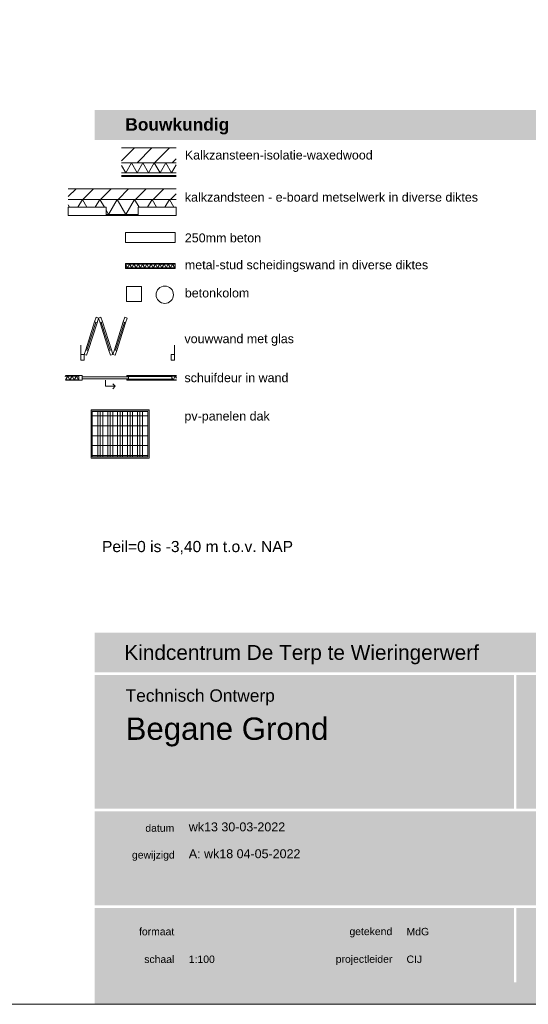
# Model space of a CAD drawing. Header units: millimetres. Extents: x 10 to 584, y 10 to 831.
# Tile 27 of 79: x 379 to 481, y 10 to 209. Entities that reach past the tile are written whole.
import ezdxf
from ezdxf.xclip import XClip

# ---------------------------------------------------------------- set-up
doc = ezdxf.new("R2010")
doc.units = ezdxf.units.MM
doc.header["$MEASUREMENT"] = 0
doc.header["$XCLIPFRAME"] = 0
for name, color, linetype in [('0 2D arcering', 7, 'Continuous'), ('21 Buitenwanden', 7, 'Continuous'), ('21 Buitenwanden Doorsnede-arcering', 7, 'Continuous'), ('21 Buitenwanden Laagscheidingslijnen', 7, 'Continuous'), ('22 NC Binnenwanden', 7, 'Continuous'), ('22 NC Binnenwanden Doorsnede-arcering', 7, 'Continuous'), ('22 NC Binnenwanden Laagscheidingslijnen', 7, 'Continuous'), ('27 Daken', 7, 'Continuous'), ('28 Draagconstructies', 7, 'Continuous'), ('Info -  SO_VO 2D arcering', 7, 'Continuous'), ('Info Algemeen', 7, 'Continuous')]:
    doc.layers.add(name, color=color, linetype=linetype)
doc.styles.add('GENERATED_STYLE_1', font='txt')
doc.styles.add('GENERATED_STYLE_2', font='txt')
pattern_1 = [(45, (391.6679, -53.8977), (-1.767767, 1.767767), [])]
pattern_2 = [(270, (36.995, -343.634), (2, 0), [])]
pattern_3 = [(270, (56.3893, -321.0728), (2, 0), [])]

# ---------------------------------------------------------------- blocks, each defined once
blk = doc.blocks.new('Drawing_1_1', base_point=(394, 0))
at = {"layer": '0 2D arcering', "linetype": 'Continuous', "lineweight": 0, "true_color": 0xe9ebeb}
for points in [[(394, 84.96), (394, 76.96), (538.56, 76.96), (538.56, 84.96)], [(394, 76.46), (394, 49.45), (478.56, 49.45), (478.56, 76.46)], [(479.06, 76.46), (479.06, 49.45), (538.56, 49.45), (538.56, 76.46)], [(394, 48.95), (394, 29.95), (538.56, 29.95), (538.56, 48.95)], [(394, 29.45), (394, 14.45), (478.56, 14.45), (478.56, 29.45)], [(479.06, 29.45), (479.06, 14.45), (538.56, 14.45), (538.56, 29.45)]]:
    blk.add_hatch(color=254, dxfattribs=at).paths.add_polyline_path(points)
at = {"layer": '0 2D arcering', "linetype": 'Continuous', "lineweight": 0, "true_color": 0xd9db00}
h = blk.add_hatch(color=52, dxfattribs=at)
h.paths.add_polyline_path([(584, 14.45), (394, 14.45), (394, 10), (584, 10)])
h.paths.add_polyline_path([(548.03, 11.58), (547.84, 11.58), (548.34, 12.94), (548.54, 12.94), (549.05, 11.58), (548.85, 11.58), (548.71, 11.99), (548.17, 11.99)], flags=0)
h.paths.add_polyline_path([(549.38, 11.58), (549.19, 11.58), (549.19, 12.94), (549.72, 12.94), (549.8, 12.94), (549.86, 12.93), (549.91, 12.93), (549.97, 12.91), (550.02, 12.89), (550.07, 12.85), (550.11, 12.81), (550.15, 12.76), (550.17, 12.7), (550.19, 12.63), (550.19, 12.56), (550.19, 12.49), (550.17, 12.43), (550.15, 12.37), (550.11, 12.33), (550.06, 12.28), (550.01, 12.25), (550.07, 12.22), (550.12, 12.18), (550.14, 12.13), (550.15, 12.07), (550.16, 12), (550.18, 11.78), (550.18, 11.71), (550.19, 11.67), (550.21, 11.64), (550.24, 11.62), (550.24, 11.58), (550.02, 11.58), (550.01, 11.62), (550, 11.68), (549.99, 11.76), (549.98, 11.94), (549.97, 12.02), (549.95, 12.08), (549.92, 12.12), (549.87, 12.14), (549.79, 12.16), (549.68, 12.16), (549.38, 12.16)], flags=0)
h.paths.add_polyline_path([(550.39, 12.28), (550.4, 12.43), (550.44, 12.56), (550.49, 12.68), (550.56, 12.79), (550.66, 12.87), (550.76, 12.93), (550.89, 12.96), (551.02, 12.97), (551.13, 12.97), (551.23, 12.94), (551.32, 12.91), (551.4, 12.85), (551.47, 12.79), (551.52, 12.71), (551.55, 12.63), (551.57, 12.53), (551.39, 12.53), (551.37, 12.61), (551.32, 12.68), (551.27, 12.74), (551.2, 12.78), (551.11, 12.8), (551.02, 12.81), (550.92, 12.8), (550.83, 12.77), (550.76, 12.73), (550.7, 12.66), (550.65, 12.58), (550.61, 12.49), (550.59, 12.38), (550.58, 12.26), (550.59, 12.14), (550.61, 12.03), (550.65, 11.94), (550.7, 11.86), (550.76, 11.79), (550.84, 11.74), (550.92, 11.72), (551.01, 11.71), (551.12, 11.72), (551.21, 11.75), (551.29, 11.81), (551.35, 11.89), (551.39, 11.98), (551.4, 12.08), (551.58, 12.08), (551.57, 11.97), (551.53, 11.86), (551.48, 11.77), (551.41, 11.69), (551.33, 11.63), (551.23, 11.58), (551.12, 11.55), (551.01, 11.54), (550.87, 11.55), (550.75, 11.59), (550.65, 11.65), (550.56, 11.74), (550.5, 11.82), (550.45, 11.92), (550.42, 12.03), (550.4, 12.15)], flags=0)
h.paths.add_polyline_path([(551.8, 12.94), (551.98, 12.94), (551.98, 12.38), (552.69, 12.38), (552.69, 12.94), (552.87, 12.94), (552.87, 11.58), (552.69, 11.58), (552.69, 12.22), (551.98, 12.22), (551.98, 11.58), (551.8, 11.58)], flags=0)
h.paths.add_polyline_path([(553.16, 11.58), (553.16, 12.94), (553.34, 12.94), (553.34, 11.58)], flags=0)
h.paths.add_polyline_path([(553.52, 12.94), (554.56, 12.94), (554.56, 12.77), (554.13, 12.77), (554.13, 11.58), (553.95, 11.58), (553.95, 12.77), (553.52, 12.77)], flags=0)
h.paths.add_polyline_path([(554.73, 11.58), (554.73, 12.94), (555.7, 12.94), (555.7, 12.77), (554.91, 12.77), (554.91, 12.36), (555.64, 12.36), (555.64, 12.2), (554.91, 12.2), (554.91, 11.75), (555.71, 11.75), (555.71, 11.58)], flags=0)
h.paths.add_polyline_path([(555.88, 12.28), (555.89, 12.43), (555.92, 12.56), (555.97, 12.68), (556.05, 12.79), (556.14, 12.87), (556.25, 12.93), (556.37, 12.96), (556.51, 12.97), (556.62, 12.97), (556.72, 12.94), (556.81, 12.91), (556.88, 12.85), (556.95, 12.79), (557, 12.71), (557.04, 12.63), (557.05, 12.53), (556.87, 12.53), (556.85, 12.61), (556.81, 12.68), (556.75, 12.74), (556.68, 12.78), (556.6, 12.8), (556.5, 12.81), (556.4, 12.8), (556.32, 12.77), (556.24, 12.73), (556.18, 12.66), (556.13, 12.58), (556.09, 12.49), (556.07, 12.38), (556.07, 12.26), (556.07, 12.14), (556.1, 12.03), (556.13, 11.94), (556.18, 11.86), (556.25, 11.79), (556.32, 11.74), (556.41, 11.72), (556.5, 11.71), (556.6, 11.72), (556.69, 11.75), (556.77, 11.81), (556.83, 11.89), (556.87, 11.98), (556.89, 12.08), (557.06, 12.08), (557.05, 11.97), (557.02, 11.86), (556.96, 11.77), (556.89, 11.69), (556.81, 11.63), (556.71, 11.58), (556.61, 11.55), (556.49, 11.54), (556.35, 11.55), (556.23, 11.59), (556.13, 11.65), (556.04, 11.74), (555.98, 11.82), (555.94, 11.92), (555.9, 12.03), (555.88, 12.15)], flags=0)
h.paths.add_polyline_path([(557.15, 12.94), (558.19, 12.94), (558.19, 12.77), (557.77, 12.77), (557.77, 11.58), (557.58, 11.58), (557.58, 12.77), (557.15, 12.77)], flags=0)
h.paths.add_polyline_path([(558.36, 12.94), (559.33, 12.94), (559.33, 12.77), (558.55, 12.77), (558.55, 12.36), (559.27, 12.36), (559.27, 12.2), (558.55, 12.2), (558.55, 11.75), (559.35, 11.75), (559.35, 11.58), (558.36, 11.58)], flags=0)
h.paths.add_polyline_path([(559.57, 12.94), (559.77, 12.94), (560.4, 11.95), (560.42, 11.92), (560.44, 11.89), (560.47, 11.84), (560.47, 12.94), (560.64, 12.94), (560.64, 11.58), (560.44, 11.58), (559.79, 12.58), (559.77, 12.63), (559.74, 12.68), (559.74, 11.58), (559.57, 11.58)], flags=0)
h.paths.add_polyline_path([(561.29, 11.58), (561.8, 12.94), (562, 12.94), (562.51, 11.58), (562.31, 11.58), (562.16, 11.99), (561.63, 11.99), (561.48, 11.58)], flags=0)
h.paths.add_polyline_path([(563.16, 11.58), (562.65, 11.58), (562.65, 12.94), (563.17, 12.94), (563.3, 12.93), (563.42, 12.89), (563.52, 12.84), (563.6, 12.77), (563.67, 12.67), (563.72, 12.56), (563.74, 12.43), (563.75, 12.28), (563.74, 12.12), (563.71, 11.98), (563.67, 11.87), (563.6, 11.76), (563.51, 11.68), (563.41, 11.63), (563.29, 11.59)], flags=0)
h.paths.add_polyline_path([(564.32, 11.58), (563.84, 12.94), (564.03, 12.94), (564.42, 11.8), (564.8, 12.94), (564.99, 12.94), (564.51, 11.58)], flags=0)
h.paths.add_polyline_path([(565.33, 11.58), (565.15, 11.58), (565.15, 12.94), (565.33, 12.94)], flags=0)
h.paths.add_polyline_path([(565.57, 12.03), (565.75, 12.03), (565.76, 11.94), (565.79, 11.86), (565.85, 11.79), (565.92, 11.74), (566, 11.71), (566.1, 11.7), (566.2, 11.71), (566.28, 11.73), (566.35, 11.77), (566.4, 11.82), (566.43, 11.88), (566.44, 11.95), (566.42, 12.03), (566.35, 12.09), (566.25, 12.14), (566.1, 12.19), (566.07, 12.2), (565.94, 12.23), (565.84, 12.27), (565.76, 12.3), (565.7, 12.34), (565.65, 12.4), (565.62, 12.48), (565.61, 12.57), (565.62, 12.66), (565.65, 12.73), (565.69, 12.8), (565.75, 12.86), (565.82, 12.91), (565.9, 12.95), (565.99, 12.97), (566.1, 12.97), (566.21, 12.97), (566.3, 12.94), (566.38, 12.91), (566.45, 12.86), (566.51, 12.79), (566.55, 12.72), (566.57, 12.64), (566.58, 12.54), (566.41, 12.54), (566.39, 12.62), (566.36, 12.69), (566.31, 12.75), (566.25, 12.79), (566.18, 12.81), (566.09, 12.82), (566, 12.81), (565.93, 12.79), (565.87, 12.76), (565.83, 12.72), (565.8, 12.66), (565.79, 12.6), (565.81, 12.53), (565.87, 12.47), (565.98, 12.41), (566.12, 12.37), (566.17, 12.36), (566.2, 12.35), (566.22, 12.35), (566.35, 12.31), (566.45, 12.27), (566.51, 12.23), (566.56, 12.18), (566.59, 12.12), (566.62, 12.05), (566.62, 11.97), (566.61, 11.88), (566.59, 11.8), (566.54, 11.72), (566.48, 11.66), (566.41, 11.61), (566.32, 11.57), (566.22, 11.55), (566.1, 11.54), (565.99, 11.55), (565.88, 11.58), (565.79, 11.61), (565.72, 11.67), (565.66, 11.74), (565.61, 11.82), (565.58, 11.92)], flags=0)
h.paths.add_polyline_path([(566.85, 12.94), (567.82, 12.94), (567.82, 12.77), (567.03, 12.77), (567.03, 12.36), (567.76, 12.36), (567.76, 12.2), (567.03, 12.2), (567.03, 11.75), (567.84, 11.75), (567.84, 11.58), (566.85, 11.58)], flags=0)
h.paths.add_polyline_path([(568.05, 12.94), (568.24, 12.94), (568.24, 12.09), (568.25, 11.98), (568.27, 11.88), (568.32, 11.81), (568.39, 11.76), (568.47, 11.73), (568.58, 11.72), (568.69, 11.73), (568.78, 11.76), (568.84, 11.81), (568.89, 11.88), (568.92, 11.98), (568.93, 12.09), (568.93, 12.94), (569.11, 12.94), (569.11, 12.09), (569.11, 11.97), (569.08, 11.86), (569.04, 11.76), (568.97, 11.68), (568.9, 11.62), (568.8, 11.58), (568.69, 11.55), (568.56, 11.54), (568.44, 11.55), (568.34, 11.58), (568.25, 11.62), (568.18, 11.68), (568.12, 11.76), (568.08, 11.85), (568.06, 11.97), (568.05, 12.09)], flags=0)
h.paths.add_polyline_path([(569.39, 12.94), (569.92, 12.94), (570, 12.94), (570.06, 12.93), (570.11, 12.93), (570.16, 12.91), (570.22, 12.89), (570.27, 12.85), (570.31, 12.81), (570.35, 12.76), (570.37, 12.7), (570.39, 12.63), (570.39, 12.56), (570.39, 12.49), (570.37, 12.43), (570.34, 12.37), (570.31, 12.33), (570.26, 12.28), (570.2, 12.25), (570.27, 12.22), (570.32, 12.18), (570.34, 12.13), (570.35, 12.07), (570.36, 12), (570.37, 11.78), (570.38, 11.71), (570.39, 11.67), (570.41, 11.64), (570.44, 11.62), (570.44, 11.58), (570.22, 11.58), (570.21, 11.62), (570.2, 11.68), (570.19, 11.76), (570.18, 11.94), (570.17, 12.02), (570.15, 12.08), (570.12, 12.12), (570.07, 12.14), (569.99, 12.16), (569.87, 12.16), (569.57, 12.16), (569.57, 11.58), (569.39, 11.58)], flags=0)
h.paths.add_polyline_path([(570.59, 12.03), (570.77, 12.03), (570.78, 11.94), (570.81, 11.86), (570.86, 11.79), (570.93, 11.74), (571.02, 11.71), (571.12, 11.7), (571.22, 11.71), (571.3, 11.73), (571.37, 11.77), (571.42, 11.82), (571.45, 11.88), (571.46, 11.95), (571.44, 12.03), (571.37, 12.09), (571.27, 12.14), (571.12, 12.19), (571.09, 12.2), (570.96, 12.23), (570.86, 12.27), (570.78, 12.3), (570.72, 12.34), (570.67, 12.4), (570.64, 12.48), (570.63, 12.57), (570.64, 12.66), (570.66, 12.73), (570.71, 12.8), (570.76, 12.86), (570.84, 12.91), (570.92, 12.95), (571.01, 12.97), (571.12, 12.97), (571.22, 12.97), (571.32, 12.94), (571.4, 12.91), (571.47, 12.86), (571.53, 12.79), (571.57, 12.72), (571.59, 12.64), (571.6, 12.54), (571.42, 12.54), (571.41, 12.62), (571.38, 12.69), (571.33, 12.75), (571.27, 12.79), (571.19, 12.81), (571.11, 12.82), (571.02, 12.81), (570.95, 12.79), (570.89, 12.76), (570.84, 12.72), (570.82, 12.66), (570.81, 12.6), (570.83, 12.53), (570.89, 12.47), (571, 12.41), (571.14, 12.37), (571.19, 12.36), (571.22, 12.35), (571.24, 12.35), (571.37, 12.31), (571.47, 12.27), (571.53, 12.23), (571.58, 12.18), (571.61, 12.12), (571.63, 12.05), (571.64, 11.97), (571.63, 11.88), (571.61, 11.8), (571.56, 11.72), (571.5, 11.66), (571.42, 11.61), (571.34, 11.57), (571.23, 11.55), (571.12, 11.54), (571, 11.55), (570.9, 11.58), (570.81, 11.61), (570.74, 11.67), (570.68, 11.74), (570.63, 11.82), (570.6, 11.92)], flags=0)
at = {"layer": 'Info -  SO_VO 2D arcering', "linetype": 'Continuous', "lineweight": 0, "true_color": 0xe9ebeb}
blk.add_hatch(color=254, dxfattribs=at).paths.add_polyline_path([(399.81, 57.02), (399.81, 49.9), (435.79, 49.9), (435.79, 57.02)])
at = {"layer": 'Info Algemeen', "color": 2, "linetype": 'Continuous', "lineweight": 0, "style": 'GENERATED_STYLE_1'}
for s, insert, char_height, attachment_point in [('\\A1;{\\pql;\\fArial|b0|i0|c0|p38;Kindcentrum De Terp te Wieringerwerf}', (400, 82.48), 3, 1), ('\\A1;{\\pql;\\fArial|b0|i0|c0|p38;Technisch Ontwerp}', (400.26, 71.91), 2.5, 4), ('\\A1;{\\pql;\\fArial|b0|i0|c0|p38;Begane Grond}', (400.26, 67.85), 4.5, 1), ('\\A1;{\\pql;\\fArial|b0|i0|c0|p38;datum}', (404.24, 44.78), 1.5, 7), ('\\A1;{\\pql;\\fArial|b0|i0|c0|p38; }', (413, 44.28), 1.5, 7), ('\\A1;{\\pql;\\fArial|b0|i0|c0|p38;gewijzigd}', (401.54, 38.95), 1.5, 7), ('\\A1;{\\pql;\\fArial|b0|i0|c0|p38;formaat}', (402.96, 23.91), 1.5, 7), ('\\A1;{\\pql;\\fArial|b0|i0|c0|p38;getekend}', (445.39, 23.5), 1.5, 7), ('\\A1;{\\pql;\\fArial|b0|i0|c0|p38;MdG}', (456.9, 23.9), 1.5, 7), ('\\A1;{\\pql;\\fArial|b0|i0|c0|p38;schaal}', (404.02, 18.32), 1.5, 7), ('\\A1;{\\pql;\\fArial|b0|i0|c0|p38;1:100}', (413, 18.32), 1.5, 7), ('\\A1;{\\pql;\\fArial|b0|i0|c0|p38;projectleider}', (442.63, 17.92), 1.5, 7), ('\\A1;{\\pql;\\fArial|b0|i0|c0|p38;CIJ}', (456.9, 18.32), 1.5, 7)]:
    blk.add_mtext(s, dxfattribs=dict(at, insert=insert, char_height=char_height, attachment_point=attachment_point))
blk = doc.blocks.new('*X577')
at = {"layer": '21 Buitenwanden Doorsnede-arcering', "color": 7, "linetype": 'Continuous', "lineweight": 0}
for p, q in [((400.27, 177.75), (399.44, 179.18)), ((400.27, 177.75), (401.42, 179.75)), ((402.58, 177.75), (401.42, 179.75)), ((402.58, 177.75), (403.73, 179.75)), ((404.89, 177.75), (403.73, 179.75)), ((404.89, 177.75), (406.04, 179.75)), ((407.2, 177.75), (406.04, 179.75)), ((407.2, 177.75), (408.35, 179.75)), ((409.51, 177.75), (408.35, 179.75)), ((409.51, 177.75), (410.43, 179.35))]:
    blk.add_line(p, q, dxfattribs=at)
blk = doc.blocks.new('*X578')
at = {"layer": '21 Buitenwanden Doorsnede-arcering', "color": 7, "linetype": 'Continuous', "lineweight": 0}
for p, q in [((388.95, 170.79), (388.68, 171.27)), ((390.63, 170.79), (391.55, 172.37)), ((392.46, 170.79), (391.55, 172.37)), ((394.15, 170.79), (395.06, 172.37)), ((395.97, 170.79), (395.06, 172.37)), ((396.81, 169.33), (398.57, 172.37)), ((400.32, 169.33), (398.57, 172.37)), ((400.32, 169.33), (402.08, 172.37)), ((402.99, 170.79), (402.08, 172.37)), ((404.68, 170.79), (405.59, 172.37)), ((406.5, 170.79), (405.59, 172.37)), ((408.19, 170.79), (409.1, 172.37)), ((410.01, 170.79), (409.1, 172.37)), ((396.81, 169.33), (396.32, 170.18))]:
    blk.add_line(p, q, dxfattribs=at)
blk = doc.blocks.new('*X579')
at = {"layer": '22 NC Binnenwanden Doorsnede-arcering', "color": 7, "linetype": 'Continuous', "lineweight": 0}
for q in [(388.04, 136.65), (388.17, 136.62)]:
    blk.add_line((388.1, 136.74), q, dxfattribs=at)
blk = doc.blocks.new('*X580')
at = {"layer": '22 NC Binnenwanden Doorsnede-arcering', "color": 7, "linetype": 'Continuous', "lineweight": 0}
for p, q in [((388.6, 136.74), (388.17, 135.99)), ((388.17, 135.99), (388.17, 135.99)), ((388.6, 136.74), (389.03, 135.99)), ((389.47, 136.74), (389.03, 135.99)), ((389.47, 136.74), (389.9, 135.99)), ((390.33, 136.74), (389.9, 135.99)), ((390.33, 136.74), (390.77, 135.99)), ((390.84, 136.12), (390.77, 135.99))]:
    blk.add_line(p, q, dxfattribs=at)
blk = doc.blocks.new('*X581')
at = {"layer": '22 NC Binnenwanden Doorsnede-arcering', "color": 7, "linetype": 'Continuous', "lineweight": 0}
for p, q in [((401.23, 136.12), (401.18, 136.03)), ((401.59, 136.74), (401.52, 136.62)), ((401.59, 136.74), (401.66, 136.62)), ((401.95, 136.12), (402.02, 135.99)), ((402.1, 136.12), (402.02, 135.99)), ((402.46, 136.74), (402.39, 136.62)), ((402.46, 136.74), (402.53, 136.62)), ((402.82, 136.12), (402.89, 135.99)), ((402.96, 136.12), (402.89, 135.99)), ((403.32, 136.74), (403.25, 136.62)), ((403.32, 136.74), (403.4, 136.62)), ((403.68, 136.12), (403.76, 135.99)), ((403.83, 136.12), (403.76, 135.99)), ((404.19, 136.74), (404.12, 136.62)), ((404.19, 136.74), (404.26, 136.62)), ((404.55, 136.12), (404.62, 135.99)), ((404.69, 136.12), (404.62, 135.99)), ((405.06, 136.74), (404.98, 136.62)), ((405.06, 136.74), (405.13, 136.62)), ((405.42, 136.12), (405.49, 135.99)), ((405.56, 136.12), (405.49, 135.99)), ((405.92, 136.74), (405.85, 136.62)), ((405.92, 136.74), (405.99, 136.62)), ((406.28, 136.12), (406.35, 135.99)), ((406.43, 136.12), (406.35, 135.99)), ((406.79, 136.74), (406.72, 136.62)), ((406.79, 136.74), (406.86, 136.62)), ((407.15, 136.12), (407.22, 135.99)), ((407.29, 136.12), (407.22, 135.99)), ((407.65, 136.74), (407.58, 136.62)), ((407.65, 136.74), (407.73, 136.62)), ((408.01, 136.12), (408.09, 135.99)), ((408.16, 136.12), (408.09, 135.99)), ((408.52, 136.74), (408.45, 136.62)), ((408.52, 136.74), (408.59, 136.62)), ((408.88, 136.12), (408.95, 135.99)), ((409.03, 136.12), (408.95, 135.99)), ((409.39, 136.74), (409.31, 136.62)), ((409.39, 136.74), (409.46, 136.62)), ((409.56, 136.44), (409.82, 135.99)), ((410.25, 136.74), (409.82, 135.99)), ((410.25, 136.74), (410.49, 136.33))]:
    blk.add_line(p, q, dxfattribs=at)
blk = doc.blocks.new('*X582')
at = {"layer": '22 NC Binnenwanden Doorsnede-arcering', "color": 7, "linetype": 'Continuous', "lineweight": 0}
for q in [(407.44, 159.21), (407.56, 159.18)]:
    blk.add_line((407.49, 159.3), q, dxfattribs=at)
blk = doc.blocks.new('*X583')
at = {"layer": '22 NC Binnenwanden Doorsnede-arcering', "color": 7, "linetype": 'Continuous', "lineweight": 0}
for p, q in [((400.24, 159.24), (400.63, 158.55)), ((401.07, 159.3), (400.63, 158.55)), ((401.07, 159.3), (401.5, 158.55)), ((401.93, 159.3), (401.5, 158.55)), ((401.93, 159.3), (402.37, 158.55)), ((402.8, 159.3), (402.37, 158.55)), ((402.8, 159.3), (403.23, 158.55)), ((403.67, 159.3), (403.23, 158.55)), ((403.67, 159.3), (404.1, 158.55)), ((404.53, 159.3), (404.1, 158.55)), ((404.53, 159.3), (404.96, 158.55)), ((405.4, 159.3), (404.96, 158.55)), ((405.4, 159.3), (405.83, 158.55)), ((406.26, 159.3), (405.83, 158.55)), ((406.26, 159.3), (406.7, 158.55)), ((407.13, 159.3), (406.7, 158.55)), ((407.13, 159.3), (407.56, 158.55)), ((408, 159.3), (407.56, 158.55)), ((408, 159.3), (408.43, 158.55)), ((408.86, 159.3), (408.43, 158.55)), ((408.86, 159.3), (409.29, 158.55)), ((409.73, 159.3), (409.29, 158.55)), ((409.73, 159.3), (410.16, 158.55)), ((410.24, 158.68), (410.16, 158.55))]:
    blk.add_line(p, q, dxfattribs=at)
blk = doc.blocks.new('Drawing_3_1', base_point=(391.67, -53.9))
at = {"layer": '0 2D arcering', "linetype": 'Continuous', "lineweight": 0, "true_color": 0xe9ebeb}
blk.add_hatch(color=254, dxfattribs=at).paths.add_polyline_path([(394, 190.37), (394, 184.37), (538.56, 184.37), (538.56, 190.37)])
at = {"layer": '21 Buitenwanden Doorsnede-arcering', "linetype": 'Continuous', "lineweight": 0, "true_color": 0x000000}
h = blk.add_hatch(dxfattribs=at)
h.set_pattern_fill('130_Kalkzandsteen_0001', color=18, style=0, pattern_type=2)
h.set_pattern_definition(pattern_1)
h.paths.add_polyline_path([(399.44, 179.75), (410.43, 179.75), (410.43, 182.75), (399.44, 182.75)])
h = blk.add_hatch(dxfattribs=at)
h.set_pattern_fill('310_Naaldhout__01__0001', color=18, style=0, pattern_type=2)
h.set_pattern_definition([(45, (391.6679, -53.8977), (-0.636396, 0.636396), [])])
h.paths.add_polyline_path([(399.44, 177.01), (410.43, 177.01), (410.43, 177.19), (399.44, 177.19)])
h = blk.add_hatch(dxfattribs=at)
h.set_pattern_fill('130_Kalkzandsteen_0001', color=18, style=0, pattern_type=2)
h.set_pattern_definition(pattern_1)
h.paths.add_polyline_path([(388.68, 174.51), (388.68, 172.37), (410.43, 172.37), (410.43, 174.51)])
h = blk.add_hatch(dxfattribs=at)
h.set_pattern_fill('145_Baksteen_0001', color=18, style=0, pattern_type=2)
h.set_pattern_definition([(45, (391.668, -53.898), (-4.5962, 4.5962), []), (45, (390.7486, -52.9785), (-4.5962, 4.5962), [])])
h.paths.add_polyline_path([(396.32, 169.33), (396.32, 169.13), (402.78, 169.13), (402.78, 169.33)])
at = {"layer": '22 NC Binnenwanden Doorsnede-arcering', "linetype": 'Continuous', "lineweight": 0, "true_color": 0x000000}
h = blk.add_hatch(dxfattribs=at)
h.set_pattern_fill('930_Lijnen_vert_200_0001', color=18, style=0, pattern_type=2)
h.set_pattern_definition(pattern_3)
h.paths.add_polyline_path([(400.24, 159.3), (410.24, 159.3), (410.24, 159.43), (400.24, 159.43)])
h = blk.add_hatch(dxfattribs=at)
h.set_pattern_fill('930_Lijnen_vert_200_0001', color=18, style=0, pattern_type=2)
h.set_pattern_definition(pattern_3)
h.paths.add_polyline_path([(400.24, 158.43), (410.24, 158.43), (410.24, 158.55), (400.24, 158.55)])
h = blk.add_hatch(dxfattribs=at)
h.set_pattern_fill('930_Lijnen_vert_200_0001', color=18, style=0, pattern_type=2)
h.set_pattern_definition(pattern_2)
h.paths.add_polyline_path([(388.17, 136.74), (390.84, 136.74), (390.84, 136.87), (388.17, 136.87)])
h = blk.add_hatch(dxfattribs=at)
h.set_pattern_fill('930_Lijnen_vert_200_0001', color=18, style=0, pattern_type=2)
h.set_pattern_definition(pattern_2)
h.paths.add_polyline_path([(388.17, 135.87), (390.84, 135.87), (390.84, 135.99), (388.17, 135.99)])
h = blk.add_hatch(dxfattribs=at)
h.set_pattern_fill('930_Lijnen_vert_200_0001', color=18, style=0, pattern_type=2)
h.set_pattern_definition(pattern_2)
h.paths.add_polyline_path([(401.18, 136.87), (401.18, 136.74), (410.49, 136.74), (410.49, 136.87)])
h = blk.add_hatch(dxfattribs=at)
h.set_pattern_fill('930_Lijnen_vert_200_0001', color=18, style=0, pattern_type=2)
h.set_pattern_definition(pattern_2)
h.paths.add_polyline_path([(410.49, 135.99), (401.18, 135.99), (401.18, 135.87), (410.49, 135.87)])
at = {"color": 2, "linetype": 'Continuous', "lineweight": 0}
for p, q in [((410.24, 159.43), (400.24, 159.43)), ((400.24, 159.43), (400.24, 158.43)), ((410.24, 158.43), (410.24, 159.43)), ((400.24, 158.43), (410.24, 158.43))]:
    blk.add_line(p, q, dxfattribs=at)
at = {"color": 1, "linetype": 'Continuous', "lineweight": 0}
for p, q in [((394.01, 147.64), (392.21, 142.03)), ((392.45, 141.96), (394.25, 147.56)), ((394.25, 147.56), (392.45, 141.96)), ((394.25, 147.56), (392.45, 141.96)), ((392.69, 141.88), (394.49, 147.49)), ((394.32, 148.59), (394.01, 147.64)), ((394.25, 147.56), (394.01, 147.64)), ((394.01, 147.64), (394.49, 147.49)), ((394.49, 147.49), (394.25, 147.56)), ((394.79, 148.44), (394.32, 148.59)), ((394.49, 147.49), (394.79, 148.44)), ((395.27, 148.59), (394.79, 148.44)), ((394.79, 148.44), (395.1, 147.49)), ((395.1, 147.49), (395.58, 147.64)), ((395.34, 147.56), (395.1, 147.49)), ((395.1, 147.49), (396.9, 141.88)), ((395.58, 147.64), (395.27, 148.59)), ((395.58, 147.64), (395.34, 147.56)), ((395.34, 147.56), (397.14, 141.96)), ((397.14, 141.96), (395.34, 147.56)), ((397.14, 141.96), (395.34, 147.56)), ((397.38, 142.03), (395.58, 147.64)), ((399.79, 147.64), (397.99, 142.03)), ((398.22, 141.96), (400.02, 147.56)), ((400.02, 147.56), (398.22, 141.96)), ((400.02, 147.56), (398.22, 141.96)), ((398.46, 141.88), (400.26, 147.49)), ((400.09, 148.59), (399.79, 147.64)), ((400.02, 147.56), (399.79, 147.64)), ((399.79, 147.64), (400.26, 147.49)), ((400.26, 147.49), (400.02, 147.56)), ((400.57, 148.44), (400.09, 148.59)), ((400.26, 147.49), (400.57, 148.44)), ((391.24, 142.82), (391.24, 142.94)), ((391.24, 142.22), (391.24, 142.82)), ((391.24, 142.07), (391.24, 142.22)), ((391.24, 141.08), (391.24, 142.07)), ((391.91, 141.08), (391.24, 141.08)), ((391.24, 141.08), (391.24, 139.94)), ((391.24, 140.82), (391.24, 141.08)), ((391.24, 140.82), (391.24, 141.08)), ((392.21, 142.03), (391.91, 141.08)), ((391.91, 139.94), (391.91, 141.08)), ((391.91, 141.08), (392.38, 140.93)), ((392.21, 142.03), (392.45, 141.96)), ((392.69, 141.88), (392.21, 142.03)), ((392.38, 140.93), (392.69, 141.88)), ((392.45, 141.96), (392.69, 141.88)), ((397.38, 142.03), (396.9, 141.88)), ((396.9, 141.88), (397.14, 141.96)), ((396.9, 141.88), (397.2, 140.93)), ((397.14, 141.96), (397.38, 142.03)), ((397.2, 140.93), (397.68, 141.08)), ((397.68, 141.08), (397.38, 142.03)), ((397.99, 142.03), (397.68, 141.08)), ((397.68, 141.08), (398.16, 140.93)), ((397.99, 142.03), (398.22, 141.96)), ((398.46, 141.88), (397.99, 142.03)), ((398.16, 140.93), (398.46, 141.88)), ((398.22, 141.96), (398.46, 141.88)), ((410.13, 141.08), (409.46, 141.08)), ((409.46, 141.08), (409.46, 139.94)), ((410.13, 142.82), (410.13, 142.94)), ((410.13, 142.22), (410.13, 142.82)), ((410.13, 142.07), (410.13, 142.22)), ((410.13, 141.08), (410.13, 142.07)), ((410.13, 139.94), (410.13, 141.08)), ((410.13, 140.82), (410.13, 141.08)), ((410.13, 140.82), (410.13, 141.08)), ((391.24, 140.67), (391.24, 140.82)), ((391.24, 140.67), (391.24, 140.82)), ((391.24, 140.07), (391.24, 140.67)), ((391.24, 140.07), (391.24, 140.67)), ((391.24, 139.94), (391.24, 140.07)), ((391.24, 139.94), (391.24, 140.07)), ((391.24, 139.94), (391.91, 139.94)), ((409.46, 139.94), (410.13, 139.94)), ((410.13, 140.67), (410.13, 140.82)), ((410.13, 140.67), (410.13, 140.82)), ((410.13, 140.07), (410.13, 140.67)), ((410.13, 140.07), (410.13, 140.67)), ((410.13, 139.94), (410.13, 140.07)), ((410.13, 139.94), (410.13, 140.07))]:
    blk.add_line(p, q, dxfattribs=at)
at = {"color": 1, "linetype": 'Continuous', "lineweight": 0, "flags": 128}
for points in [[(410.24, 165.68), (400.24, 165.68)], [(400.24, 165.68), (400.24, 163.68)], [(410.24, 163.68), (410.24, 165.68)], [(400.24, 163.68), (410.24, 163.68)]]:
    blk.add_lwpolyline(points, dxfattribs=at)
at = {"layer": '21 Buitenwanden', "color": 1, "linetype": 'Continuous', "lineweight": 0}
for p, q in [((396.32, 170.79), (388.68, 170.79)), ((396.32, 169.13), (396.32, 170.79)), ((410.43, 170.79), (402.78, 170.79)), ((402.78, 169.13), (402.78, 170.79))]:
    blk.add_line(p, q, dxfattribs=at)
at = {"layer": '21 Buitenwanden', "color": 3, "linetype": 'Continuous', "lineweight": 0, "flags": 128}
for points in [[(410.43, 182.75), (399.44, 182.75)], [(410.43, 174.51), (388.68, 174.51)]]:
    blk.add_lwpolyline(points, dxfattribs=at)
at = {"layer": '21 Buitenwanden', "color": 2, "linetype": 'Continuous', "lineweight": 0, "flags": 128}
for points in [[(399.44, 177.01), (410.43, 177.01)], [(396.32, 169.13), (402.78, 169.13)]]:
    blk.add_lwpolyline(points, dxfattribs=at)
at = {"layer": '21 Buitenwanden', "color": 1, "linetype": 'Continuous', "lineweight": 0, "flags": 128}
for points in [[(396.32, 169.13), (396.32, 170.79), (388.68, 170.79), (388.68, 169.13)], [(410.43, 169.13), (410.43, 170.79), (402.78, 170.79), (402.78, 169.13)]]:
    blk.add_lwpolyline(points, close=True, dxfattribs=at)
at = {"layer": '21 Buitenwanden Laagscheidingslijnen', "color": 3, "linetype": 'Continuous', "lineweight": 0}
for p, q in [((399.44, 179.75), (410.43, 179.75)), ((388.68, 172.37), (410.43, 172.37))]:
    blk.add_line(p, q, dxfattribs=at)
at = {"layer": '21 Buitenwanden Laagscheidingslijnen', "color": 1, "linetype": 'Continuous', "lineweight": 0}
for p, q in [((399.44, 177.75), (410.43, 177.75)), ((396.32, 169.33), (402.78, 169.33))]:
    blk.add_line(p, q, dxfattribs=at)
at = {"layer": '21 Buitenwanden Laagscheidingslijnen', "color": 2, "linetype": 'Continuous', "lineweight": 0}
blk.add_line((399.44, 177.19), (410.43, 177.19), dxfattribs=at)
at = {"layer": '22 NC Binnenwanden', "color": 1, "linetype": 'Continuous', "lineweight": 0}
for p, q in [((390.84, 136.74), (390.84, 136.87)), ((390.84, 136.87), (391.51, 136.87)), ((390.84, 135.87), (390.84, 136.87)), ((390.84, 136.74), (390.84, 136.87)), ((390.84, 136.74), (390.84, 136.87)), ((390.84, 135.99), (390.84, 136.74)), ((390.84, 135.99), (390.84, 136.74)), ((390.84, 135.99), (390.84, 136.74)), ((390.84, 135.87), (390.84, 135.99)), ((390.84, 135.87), (390.84, 135.99)), ((390.84, 135.87), (390.84, 135.99)), ((391.51, 135.87), (390.84, 135.87)), ((391.51, 136.87), (391.51, 135.87)), ((400.85, 136.57), (391.51, 136.57)), ((391.51, 136.57), (391.51, 136.17)), ((391.51, 136.17), (400.85, 136.17)), ((396.18, 135.87), (396.18, 134.67)), ((398.18, 134.67), (397.68, 135.17)), ((400.51, 136.62), (400.51, 136.87)), ((400.51, 136.87), (401.18, 136.87)), ((401.18, 136.62), (400.51, 136.62)), ((400.51, 135.87), (400.51, 136.12)), ((400.51, 136.12), (401.18, 136.12)), ((401.18, 135.87), (400.51, 135.87)), ((400.85, 136.17), (400.85, 136.57)), ((401.18, 136.74), (401.18, 136.87)), ((401.18, 136.87), (401.18, 136.62)), ((401.18, 136.74), (401.18, 136.87)), ((401.18, 136.74), (401.18, 136.87)), ((401.18, 136.62), (401.18, 136.74)), ((401.18, 136.62), (401.18, 136.74)), ((401.18, 136.62), (401.18, 136.74)), ((409.56, 136.62), (401.18, 136.62)), ((401.18, 136.12), (409.56, 136.12)), ((401.18, 135.99), (401.18, 136.12)), ((401.18, 136.12), (401.18, 135.87)), ((401.18, 135.99), (401.18, 136.12)), ((401.18, 135.99), (401.18, 136.12)), ((401.18, 135.87), (401.18, 135.99)), ((401.18, 135.87), (401.18, 135.99)), ((401.18, 135.87), (401.18, 135.99)), ((409.56, 136.12), (409.56, 136.62)), ((396.18, 134.67), (398.18, 134.67)), ((398.18, 134.67), (397.68, 134.17))]:
    blk.add_line(p, q, dxfattribs=at)
at = {"layer": '22 NC Binnenwanden', "color": 1, "linetype": 'Continuous', "lineweight": 0, "flags": 128}
for points in [[(410.24, 159.43), (400.24, 159.43)], [(407.56, 158.43), (410.24, 158.43)], [(390.84, 136.87), (388.17, 136.87)], [(388.17, 135.87), (390.84, 135.87)], [(410.49, 136.87), (401.18, 136.87)], [(401.18, 135.87), (410.49, 135.87)]]:
    blk.add_lwpolyline(points, dxfattribs=at)
at = {"layer": '22 NC Binnenwanden Laagscheidingslijnen', "color": 1, "linetype": 'Continuous', "lineweight": 0}
for p, q in [((407.56, 159.3), (400.24, 159.3)), ((410.24, 159.3), (407.56, 159.3)), ((410.24, 158.55), (400.24, 158.55)), ((388.17, 136.74), (388.04, 136.74)), ((390.84, 136.74), (388.17, 136.74)), ((390.84, 135.99), (388.17, 135.99)), ((410.49, 136.74), (401.18, 136.74)), ((410.49, 135.99), (401.18, 135.99))]:
    blk.add_line(p, q, dxfattribs=at)
at = {"layer": '27 Daken', "color": 1, "linetype": 'Continuous', "lineweight": 0}
for p, q in [((394.65, 120.43), (394.65, 129.6)), ((395.15, 120.43), (395.15, 129.6)), ((395.65, 120.43), (395.65, 129.6)), ((396.65, 120.43), (396.65, 129.6)), ((397.15, 120.43), (397.15, 129.6)), ((397.65, 120.43), (397.65, 129.6)), ((398.65, 120.43), (398.65, 129.6)), ((399.15, 120.43), (399.15, 129.6)), ((399.65, 120.43), (399.65, 129.6)), ((400.65, 120.43), (400.65, 129.6)), ((401.15, 120.43), (401.15, 129.6)), ((401.65, 120.43), (401.65, 129.6)), ((402.65, 120.43), (402.65, 129.6)), ((403.15, 120.43), (403.15, 129.6)), ((403.65, 120.43), (403.65, 129.6)), ((393.52, 128.7), (404.77, 128.7)), ((393.52, 126.7), (404.77, 126.7)), ((393.52, 124.7), (404.77, 124.7)), ((393.52, 122.7), (404.77, 122.7)), ((393.52, 120.7), (404.77, 120.7))]:
    blk.add_line(p, q, dxfattribs=at)
at = {"layer": '27 Daken', "color": 1, "linetype": 'Continuous', "lineweight": 0, "flags": 128}
for points in [[(393.28, 129.84), (405.01, 129.84), (405.01, 129.93), (393.28, 129.93)], [(393.28, 120.19), (405.01, 120.19), (405.01, 129.84), (393.28, 129.84)], [(393.52, 120.43), (404.77, 120.43), (404.77, 129.6), (393.52, 129.6)]]:
    blk.add_lwpolyline(points, close=True, dxfattribs=at)
at = {"layer": '28 Draagconstructies', "color": 3, "linetype": 'Continuous', "lineweight": 0, "flags": 128}
blk.add_lwpolyline([(400.43, 151.8), (403.43, 151.8), (403.43, 154.8), (400.43, 154.8)], close=True, dxfattribs=at)
blk.add_lwpolyline([(406.41, 153.14, 0.414214), (408.16, 151.39, 0.414214), (409.91, 153.14, 0.414214), (408.16, 154.89, 0.414214)], format="xyb", close=True, dxfattribs=at)
at = {"color": 4, "linetype": 'Continuous', "lineweight": 0}
for name in ['*X577', '*X578', '*X583', '*X582', '*X579', '*X580', '*X581']:
    blk.add_blockref(name, (0, 0), dxfattribs=at)
at = {"color": 2, "linetype": 'Continuous', "lineweight": 0, "attachment_point": 7}
for s, insert, char_height, style in [('\\A1;{\\pql;\\fArial|b1|i0|c0|p38;Bouwkundig}', (400.2, 185.47), 2.5, 'GENERATED_STYLE_2'), ('\\A1;{\\pql;\\fArial|b0|i0|c0|p38;Kalkzansteen-isolatie-waxedwood}', (412.2, 180.39), 1.8, 'GENERATED_STYLE_1'), ('\\A1;{\\pql;\\fArial|b0|i0|c0|p38;kalkzandsteen \\fArial|b0|i0|c0|p38;-\\fArial|b0|i0|c0|p38; e-board \\fArial|b0|i0|c0|p38;metselwerk\\fArial|b0|i0|c0|p38; in diverse diktes}', (412.2, 171.89), 1.8, 'GENERATED_STYLE_1'), ('\\A1;{\\pql;\\fArial|b0|i0|c0|p38;2\\fArial|b0|i0|c0|p38;5\\fArial|b0|i0|c0|p38;0mm beton}', (412.2, 163.68), 1.8, 'GENERATED_STYLE_1'), ('\\A1;{\\pql;\\fArial|b0|i0|c0|p38;metal-stud scheidingswand\\fArial|b0|i0|c0|p38; in diverse diktes}', (412.2, 157.73), 1.8, 'GENERATED_STYLE_1'), ('\\A1;{\\pql;\\fArial|b0|i0|c0|p38;betonkolom}', (412.2, 152.57), 1.8, 'GENERATED_STYLE_1'), ('\\A1;{\\pql;\\fArial|b0|i0|c0|p38;vouwwand\\fArial|b0|i0|c0|p38; met glas}', (412.12, 142.82), 1.8, 'GENERATED_STYLE_1'), ('\\A1;{\\pql;\\fArial|b0|i0|c0|p38;schuifdeur in wand}', (412.12, 135.47), 1.8, 'GENERATED_STYLE_1'), ('\\A1;{\\pql;\\fArial|b0|i0|c0|p38;pv-panelen dak}', (412.12, 127.22), 1.8, 'GENERATED_STYLE_1')]:
    blk.add_mtext(s, dxfattribs=dict(at, insert=insert, char_height=char_height, style=style))

msp = doc.modelspace()

# ---------------------------------------------------------------- linework, layer by layer
at = {"color": 1, "linetype": 'Continuous', "lineweight": 0, "flags": 128}
msp.add_lwpolyline([(10, 10), (584, 10), (584, 831), (10, 831)], close=True, dxfattribs=at)

# ---------------------------------------------------------------- block references
at = {"color": 4, "linetype": 'Continuous', "lineweight": 0}
ref = msp.add_blockref('Drawing_3_1', (391.67, -53.9), dxfattribs=at)
XClip(ref).set_block_clipping_path([(386.5608571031, 110.6891538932), (561.6086102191, 195.8410474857)])
ref = msp.add_blockref('Drawing_1_1', (394, 0), dxfattribs=at)
XClip(ref).set_block_clipping_path([(394, 0), (594, 98.9618147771)])

# ---------------------------------------------------------------- texts
at = {"color": 2, "linetype": 'Continuous', "lineweight": 0, "attachment_point": 7, "style": 'GENERATED_STYLE_1'}
for s, insert, char_height in [('\\A1;{\\pql;\\fArial|b0|i0|c0|p38;Peil=0 is -3,40 m t.o.v. NAP}', (395.5, 100.8), 2.25), ('\\A1;{\\pql;\\fArial|b0|i0|c0|p38;wk13 30-03-2022}', (413, 44.87), 1.8), ('\\A1;{\\pql;\\fArial|b0|i0|c0|p38;A: wk18 04-05-2022}', (413, 39.45), 1.8)]:
    msp.add_mtext(s, dxfattribs=dict(at, insert=insert, char_height=char_height))

doc.saveas('drawing.dxf')
